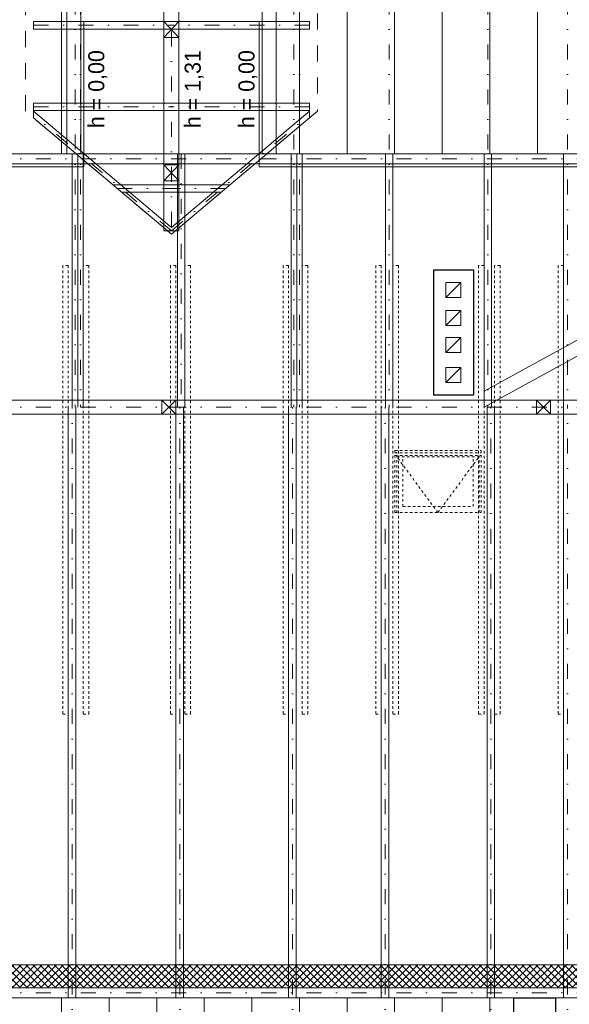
# Model space of a CAD drawing. Extents: x -440864 to -355682, y 13652 to 155872.
# Tile 173 of 179: x -424125 to -418639, y 140939 to 150773. Entities that reach past the tile are written whole.
import ezdxf

# ---------------------------------------------------------------- set-up
doc = ezdxf.new("R2010")
doc.units = 0
doc.header["$MEASUREMENT"] = 0
for name, pattern in [('Dot & Dashed', [450, 150, -150, 0, -150]), ('Hidden Line', [50, 25, -25]), ('Przerywana', [320, 160, -160])]:
    doc.linetypes.add(name, pattern=pattern)
doc.layers.add('#podkład', color=252, linetype='Continuous')
for name, color, linetype, lineweight in [('Arch dachowki_Nr_Pióra__81', 252, 'Continuous', 9), ('Arch okna_Nr_Pióra__21', 252, 'Continuous', 9), ('Arch stropy_Nr_Pióra__3', 252, 'Continuous', 18), ('arch wypelnienia_Nr_Pióra__2', 252, 'Continuous', 13), ('INWENT DACH_Nr_Pióra__21', 252, 'Continuous', 9), ('INWENT KONST. DREWNIANA_Nr_Pióra__2', 252, 'Continuous', 13), ('INWENT KONST. DREWNIANA_Nr_Pióra__21', 252, 'Continuous', 9), ('INWENT WYMIARY_Nr_Pióra__21', 252, 'Continuous', 9), ('INWENT.ŚCIANY_Nr_Pióra__1', 252, 'Continuous', 25), ('Istniejące kominy_Nr_Pióra__21', 252, 'Continuous', 9)]:
    doc.layers.add(name, color=color, linetype=linetype, lineweight=lineweight)
doc.styles.add('GENERATED_STYLE_2', font='txt')

# ---------------------------------------------------------------- blocks, each defined once
blk = doc.blocks.new('poddasze nieuż.')
at = {"layer": 'arch wypelnienia_Nr_Pióra__2', "linetype": 'Continuous'}
h = blk.add_hatch(dxfattribs=at)
h.set_pattern_fill('Grid_5x5_Diagonal', color=252, style=0, pattern_type=2)
h.set_pattern_definition([(45, (0, -21948.34), (-35.355339, 35.355339), []), (135, (0, -21948.34), (35.355339, 35.355339), [])])
h.paths.add_polyline_path([(-429984.9, 110104.3), (-414994.9, 110104.3), (-414994.9, 110334.3), (-429984.9, 110334.3)], flags=0)
at = {"layer": 'Arch dachowki_Nr_Pióra__81', "color": 252, "linetype": 'Continuous'}
for p, q in [((-423707.4, 118434.3), (-423707.4, 120505.5)), ((-421332.4, 118434.3), (-421332.4, 120505.5)), ((-420857.4, 118434.3), (-420857.4, 120505.5)), ((-420382.4, 118434.3), (-420382.4, 120505.5)), ((-419907.4, 118434.3), (-419907.4, 120505.5)), ((-419432.4, 118434.3), (-419432.4, 120505.5)), ((-418957.4, 118434.3), (-418957.4, 120505.5)), ((-423707.4, 105473.2), (-423707.4, 110004.3)), ((-423232.4, 105473.2), (-423232.4, 110004.3)), ((-422757.4, 105473.2), (-422757.4, 110004.3)), ((-422282.4, 105473.2), (-422282.4, 110004.3)), ((-421807.4, 105473.2), (-421807.4, 110004.3)), ((-421332.4, 105473.2), (-421332.4, 110004.3)), ((-420857.4, 105473.2), (-420857.4, 110004.3)), ((-420382.4, 105473.2), (-420382.4, 110004.3)), ((-419907.4, 109699.7), (-419907.4, 110004.3)), ((-419432.4, 109824.3), (-419432.4, 110004.3))]:
    blk.add_line(p, q, dxfattribs=at)
at = {"layer": 'Arch okna_Nr_Pióra__21', "color": 252, "linetype": 'Hidden Line'}
for p, q in [((-420379.9, 115469.7), (-419519.9, 115469.7)), ((-420379.9, 114850), (-420379.9, 115469.7)), ((-420379.9, 115446.7), (-419519.9, 115446.7)), ((-419519.9, 114850), (-419519.9, 115469.7)), ((-420379.9, 115420.7), (-419519.9, 115420.7)), ((-420359.9, 114850), (-420359.9, 115420.7)), ((-420359.9, 115407.3), (-419539.9, 115407.3)), ((-419949.9, 114850), (-420359.9, 115407.3)), ((-420299.9, 114910), (-420299.9, 115407.3)), ((-419949.9, 114850), (-419539.9, 115407.3)), ((-419599.9, 114910), (-419599.9, 115407.3)), ((-419539.9, 114850), (-419539.9, 115420.7)), ((-420299.9, 114910), (-419599.9, 114910)), ((-420379.9, 114850), (-419519.9, 114850))]:
    blk.add_line(p, q, dxfattribs=at)
at = {"layer": 'Arch stropy_Nr_Pióra__3', "color": 252, "linetype": 'Continuous'}
for p, q in [((-423484.9, 118304.3), (-423484.9, 119754.3)), ((-421734.9, 119754.3), (-421734.9, 118304.3)), ((-423484.9, 118304.3), (-429984.9, 118304.3)), ((-414994.9, 118304.3), (-421734.9, 118304.3)), ((-414994.9, 110334.3), (-429984.9, 110334.3))]:
    blk.add_line(p, q, dxfattribs=at)
at = {"layer": 'INWENT DACH_Nr_Pióra__21', "color": 252, "linetype": 'Przerywana'}
for p, q in [((-424066.7, 118858.3), (-424066.7, 120154.3)), ((-421153.2, 120154.3), (-421153.2, 118858.3)), ((-422609.9, 117631.6), (-424066.7, 118858.3)), ((-421153.2, 118858.3), (-422609.9, 117631.6))]:
    blk.add_line(p, q, dxfattribs=at)
at = {"layer": 'INWENT KONST. DREWNIANA_Nr_Pióra__2', "color": 252, "linetype": 'Continuous'}
for p, q in [((-422684.9, 120154.3), (-422684.9, 117664.3)), ((-422534.9, 117664.3), (-422534.9, 120154.3)), ((-423988.5, 119754.3), (-422609.9, 119754.3)), ((-423988.5, 119754.3), (-423988.5, 119679.3)), ((-423988.5, 119679.3), (-422609.9, 119679.3)), ((-421231.4, 119754.3), (-422609.9, 119754.3)), ((-421231.4, 119679.3), (-422609.9, 119679.3)), ((-421231.4, 119754.3), (-421231.4, 119679.3)), ((-423988.5, 118939.3), (-422609.9, 118939.3)), ((-423988.5, 118939.3), (-423988.5, 118864.3)), ((-421231.4, 118939.3), (-422609.9, 118939.3)), ((-421231.4, 118939.3), (-421231.4, 118864.3)), ((-423988.5, 118864.3), (-422609.9, 118864.3)), ((-422609.9, 117696.9), (-423988.5, 118857.8)), ((-423988.5, 118792.5), (-423988.5, 118857.8)), ((-422609.9, 117631.6), (-423988.5, 118792.5)), ((-421231.4, 118864.3), (-422609.9, 118864.3)), ((-422609.9, 117696.9), (-421231.4, 118857.8)), ((-422609.9, 117631.6), (-421231.4, 118792.5)), ((-421231.4, 118792.5), (-421231.4, 118857.8)), ((-423599.9, 118434.3), (-423599.9, 115904.3)), ((-423544.9, 118434.3), (-423544.9, 115904.3)), ((-423544.9, 118434.3), (-423544.9, 115904.3)), ((-423489.9, 118434.3), (-423489.9, 115904.3)), ((-422549.9, 118434.3), (-422549.9, 115904.3)), ((-422474.9, 118434.3), (-422474.9, 115904.3)), ((-421414.9, 118434.3), (-421414.9, 115904.3)), ((-421359.9, 118434.3), (-421359.9, 115904.3)), ((-421359.9, 118434.3), (-421359.9, 115904.3)), ((-421304.9, 118434.3), (-421304.9, 115904.3)), ((-420474.9, 118434.3), (-420474.9, 115904.3)), ((-420399.9, 118434.3), (-420399.9, 115904.3)), ((-419489.9, 118434.3), (-419489.9, 115904.3)), ((-419489.9, 116063.9), (-415159.9, 118434.3)), ((-419414.9, 118434.3), (-419414.9, 115904.3)), ((-418694.9, 118434.3), (-418694.9, 115904.3)), ((-419489.9, 115904.3), (-415159.9, 118274.6)), ((-423195, 118124.3), (-422609.9, 118124.3)), ((-422024.9, 118124.3), (-422609.9, 118124.3)), ((-423105.9, 118049.3), (-422609.9, 118049.3)), ((-422113.9, 118049.3), (-422609.9, 118049.3)), ((-422684.9, 117664.3), (-422534.9, 117664.3)), ((-414324.9, 115974.3), (-430714.9, 115974.3)), ((-423639.9, 110004.3), (-423639.9, 115904.3)), ((-423564.9, 110004.3), (-423564.9, 115904.3)), ((-422564.9, 110004.3), (-422564.9, 115904.3)), ((-422489.9, 110004.3), (-422489.9, 115904.3)), ((-421439.9, 110004.3), (-421439.9, 115904.3)), ((-421364.9, 110004.3), (-421364.9, 115904.3)), ((-420514.9, 110004.3), (-420514.9, 115904.3)), ((-420439.9, 110004.3), (-420439.9, 115904.3)), ((-419459.9, 110004.3), (-419459.9, 115904.3)), ((-419384.9, 110004.3), (-419384.9, 115904.3)), ((-418694.9, 110004.3), (-418694.9, 115904.3)), ((-414324.9, 115834.3), (-430714.9, 115834.3))]:
    blk.add_line(p, q, dxfattribs=at)
at = {"layer": 'INWENT KONST. DREWNIANA_Nr_Pióra__2', "color": 252, "linetype": 'Hidden Line'}
for p, q in [((-423639.9, 117316.5), (-423694.9, 117316.5)), ((-423694.9, 117316.5), (-423694.9, 112838.2)), ((-423639.9, 117316.5), (-423639.9, 112838.2)), ((-423434.9, 117316.5), (-423489.9, 117316.5)), ((-423489.9, 117316.5), (-423489.9, 112838.2)), ((-423434.9, 117316.5), (-423434.9, 112838.2)), ((-422564.9, 117316.5), (-422619.9, 117316.5)), ((-422619.9, 117316.5), (-422619.9, 112838.2)), ((-422564.9, 117316.5), (-422564.9, 112838.2)), ((-422419.9, 117316.5), (-422474.9, 117316.5)), ((-422474.9, 117316.5), (-422474.9, 112838.2)), ((-422419.9, 117316.5), (-422419.9, 112838.2)), ((-421439.9, 117316.5), (-421494.9, 117316.5)), ((-421494.9, 117316.5), (-421494.9, 112838.2)), ((-421439.9, 117316.5), (-421439.9, 112838.2)), ((-421249.9, 117316.5), (-421304.9, 117316.5)), ((-421304.9, 117316.5), (-421304.9, 112838.2)), ((-421249.9, 117316.5), (-421249.9, 112838.2)), ((-420514.9, 117316.5), (-420569.9, 117316.5)), ((-420569.9, 117316.5), (-420569.9, 112838.2)), ((-420514.9, 117316.5), (-420514.9, 112838.2)), ((-420344.9, 117316.5), (-420399.9, 117316.5)), ((-420399.9, 117316.5), (-420399.9, 112838.2)), ((-420344.9, 117316.5), (-420344.9, 112838.2)), ((-419489.9, 117316.5), (-419544.9, 117316.5)), ((-419544.9, 117316.5), (-419544.9, 112838.2)), ((-419489.9, 117316.5), (-419489.9, 112838.2)), ((-419329.9, 117316.5), (-419384.9, 117316.5)), ((-419384.9, 117316.5), (-419384.9, 112838.2)), ((-419329.9, 117316.5), (-419329.9, 112838.2)), ((-418694.9, 117316.5), (-418749.9, 117316.5)), ((-418749.9, 117316.5), (-418749.9, 112838.2)), ((-418694.9, 117316.5), (-418694.9, 112838.2)), ((-423694.9, 112838.2), (-423639.9, 112838.2)), ((-423489.9, 112838.2), (-423434.9, 112838.2)), ((-422619.9, 112838.2), (-422564.9, 112838.2)), ((-422474.9, 112838.2), (-422419.9, 112838.2)), ((-421494.9, 112838.2), (-421439.9, 112838.2)), ((-421304.9, 112838.2), (-421249.9, 112838.2)), ((-420569.9, 112838.2), (-420514.9, 112838.2)), ((-420399.9, 112838.2), (-420344.9, 112838.2)), ((-419544.9, 112838.2), (-419489.9, 112838.2)), ((-419384.9, 112838.2), (-419329.9, 112838.2)), ((-418749.9, 112838.2), (-418694.9, 112838.2))]:
    blk.add_line(p, q, dxfattribs=at)
at = {"layer": 'INWENT KONST. DREWNIANA_Nr_Pióra__21', "color": 252, "linetype": 'Dot & Dashed'}
for p, q in [((-423572.4, 120425.9), (-423572.4, 115904.3)), ((-423517.4, 120425.9), (-423517.4, 115904.3)), ((-421387.4, 120425.9), (-421387.4, 115904.3)), ((-421332.4, 120425.9), (-421332.4, 115904.3)), ((-420437.4, 120425.9), (-420437.4, 115904.3)), ((-419452.4, 120425.9), (-419452.4, 115904.3)), ((-418657.4, 120425.9), (-418657.4, 115904.3)), ((-423988.5, 119716.8), (-422609.9, 119716.8)), ((-421231.4, 119716.8), (-422609.9, 119716.8)), ((-422609.9, 119654.3), (-422609.9, 117664.3)), ((-423988.5, 118901.8), (-422609.9, 118901.8)), ((-421231.4, 118901.8), (-422609.9, 118901.8)), ((-422609.9, 117664.3), (-423988.5, 118825.1)), ((-422609.9, 117664.3), (-421231.4, 118825.1)), ((-422512.4, 118434.3), (-422512.4, 115904.3)), ((-430714.9, 118384.3), (-414324.9, 118384.3)), ((-423150.5, 118086.8), (-422609.9, 118086.8)), ((-422069.4, 118086.8), (-422609.9, 118086.8)), ((-430714.9, 115904.3), (-414324.9, 115904.3)), ((-423602.4, 105537.4), (-423602.4, 115904.3)), ((-422527.4, 105537.4), (-422527.4, 115904.3)), ((-421402.4, 105537.4), (-421402.4, 115904.3)), ((-420477.4, 105537.4), (-420477.4, 115904.3)), ((-419422.4, 105537.4), (-419422.4, 115904.3)), ((-418657.4, 105537.4), (-418657.4, 115904.3)), ((-430714.9, 110054.3), (-414324.9, 110054.3))]:
    blk.add_line(p, q, dxfattribs=at)
at = {"layer": 'INWENT KONST. DREWNIANA_Nr_Pióra__21', "color": 252, "linetype": 'Continuous'}
for p, q in [((-423654.9, 120154.3), (-423654.9, 118434.3)), ((-423514.9, 118434.3), (-423514.9, 120154.3)), ((-421704.9, 120154.3), (-421704.9, 118434.3)), ((-421564.9, 118434.3), (-421564.9, 120154.3)), ((-421564.9, 119754.3), (-423654.9, 119754.3)), ((-422684.9, 119754.3), (-423057.6, 119754.3)), ((-422684.9, 119754.3), (-422684.9, 119594.3)), ((-422534.9, 119754.3), (-422684.9, 119754.3)), ((-422534.9, 119594.3), (-422684.9, 119754.3)), ((-422684.9, 119594.3), (-422534.9, 119754.3)), ((-422534.9, 119594.3), (-422534.9, 119754.3)), ((-422684.9, 119594.3), (-422534.9, 119594.3)), ((-414324.9, 118434.3), (-430714.9, 118434.3)), ((-414324.9, 118334.3), (-430714.9, 118334.3)), ((-422684.9, 118324.3), (-422684.9, 118164.3)), ((-422534.9, 118324.3), (-422684.9, 118324.3)), ((-422534.9, 118164.3), (-422684.9, 118324.3)), ((-422684.9, 118164.3), (-422534.9, 118324.3)), ((-422534.9, 118164.3), (-422534.9, 118324.3)), ((-422684.9, 118164.3), (-422534.9, 118164.3)), ((-422704.9, 115974.3), (-422704.9, 115834.3)), ((-422564.9, 115974.3), (-422704.9, 115974.3)), ((-422564.9, 115834.3), (-422704.9, 115974.3)), ((-422704.9, 115834.3), (-422564.9, 115974.3)), ((-422564.9, 115834.3), (-422564.9, 115974.3)), ((-418964.9, 115974.3), (-418964.9, 115834.3)), ((-418824.9, 115974.3), (-418964.9, 115974.3)), ((-418824.9, 115834.3), (-418964.9, 115974.3)), ((-418964.9, 115834.3), (-418824.9, 115974.3)), ((-418824.9, 115834.3), (-418824.9, 115974.3)), ((-422704.9, 115834.3), (-422564.9, 115834.3)), ((-418964.9, 115834.3), (-418824.9, 115834.3)), ((-414324.9, 110104.3), (-430714.9, 110104.3)), ((-414324.9, 110004.3), (-430714.9, 110004.3))]:
    blk.add_line(p, q, dxfattribs=at)
at = {"layer": 'INWENT.ŚCIANY_Nr_Pióra__1', "color": 252, "linetype": 'Continuous'}
for p, q in [((-419994.9, 117274.3), (-419994.9, 116024.3)), ((-419994.9, 117274.3), (-419594.9, 117274.3)), ((-419594.9, 117274.3), (-419594.9, 116024.3)), ((-419594.9, 116024.3), (-419994.9, 116024.3)), ((-419194.9, 110004.3), (-418774.9, 110004.3)), ((-419194.9, 110004.3), (-419194.9, 108144.3)), ((-418774.9, 110004.3), (-418774.9, 108144.3))]:
    blk.add_line(p, q, dxfattribs=at)
at = {"layer": 'Istniejące kominy_Nr_Pióra__21', "color": 252, "linetype": 'Continuous'}
for p, q in [((-419869.9, 116999.3), (-419869.9, 117149.3)), ((-419869.9, 117149.3), (-419719.9, 117149.3)), ((-419869.9, 116999.3), (-419719.9, 117149.3)), ((-419719.9, 117149.3), (-419719.9, 116999.3)), ((-419719.9, 116999.3), (-419869.9, 116999.3)), ((-419869.9, 116719.3), (-419869.9, 116869.3)), ((-419869.9, 116869.3), (-419719.9, 116869.3)), ((-419869.9, 116719.3), (-419719.9, 116869.3)), ((-419719.9, 116869.3), (-419719.9, 116719.3)), ((-419719.9, 116719.3), (-419869.9, 116719.3)), ((-419869.9, 116449.3), (-419869.9, 116599.3)), ((-419869.9, 116599.3), (-419719.9, 116599.3)), ((-419869.9, 116449.3), (-419719.9, 116599.3)), ((-419719.9, 116599.3), (-419719.9, 116449.3)), ((-419719.9, 116449.3), (-419869.9, 116449.3)), ((-419869.9, 116149.3), (-419869.9, 116299.3)), ((-419869.9, 116299.3), (-419719.9, 116299.3)), ((-419869.9, 116149.3), (-419719.9, 116299.3)), ((-419719.9, 116299.3), (-419719.9, 116149.3)), ((-419719.9, 116149.3), (-419869.9, 116149.3))]:
    blk.add_line(p, q, dxfattribs=at)
at = {"layer": 'INWENT WYMIARY_Nr_Pióra__21', "color": 252, "linetype": 'Continuous', "char_height": 160, "attachment_point": 9, "rotation": 90, "style": 'GENERATED_STYLE_2'}
for s, insert in [('{h = 0,00}', (-423250.6, 119468.8)), ('{h = 1,31}', (-422288.1, 119468.8)), ('{h = 0,00}', (-421751.6, 119468.8))]:
    blk.add_mtext(s, dxfattribs=dict(at, insert=insert))

msp = doc.modelspace()

# ---------------------------------------------------------------- block references
at = {"layer": '#podkład', "color": 3, "lineweight": 50}
msp.add_blockref('poddasze nieuż.', (0, 31000), dxfattribs=at)

doc.saveas('drawing.dxf')
